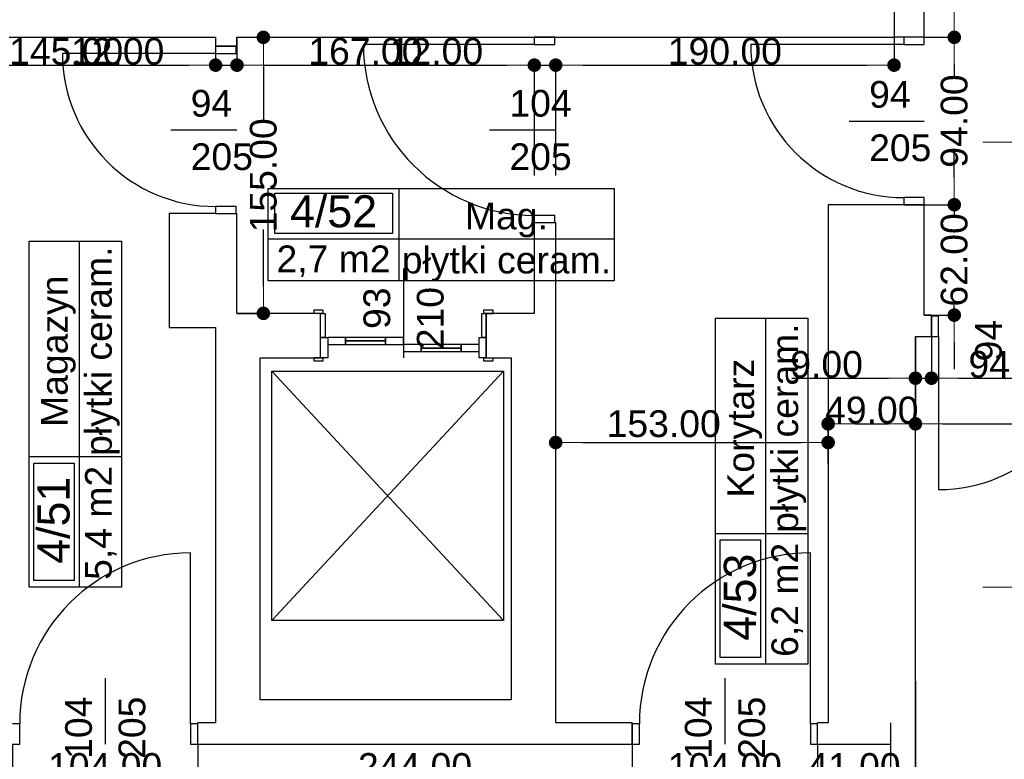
# Model space of a CAD drawing. Header units: millimetres. Extents: x -166872 to -65719, y 14266 to 44345.
# Tile 55 of 65: x -94558 to -89029, y 17895 to 22048. Entities that reach past the tile are written whole.
import ezdxf
from ezdxf.enums import TextEntityAlignment as Align

# ---------------------------------------------------------------- set-up
doc = ezdxf.new("R2010")
doc.units = ezdxf.units.MM
doc.header["$MEASUREMENT"] = 0
for name, color, linetype in [('Drzwi', 7, 'Continuous'), ('Linia', 7, 'Continuous'), ('Obiekt', 7, 'Continuous'), ('Polilinia', 7, 'Continuous'), ('Strefa', 7, 'Continuous'), ('Słup', 7, 'Continuous'), ('Wymiary', 63, 'Continuous'), ('Ściana', 7, 'Continuous')]:
    doc.layers.add(name, color=color, linetype=linetype)
doc.styles.add('Arial', font='txt')
doc.dimstyles.new('GENERATED_STYLE__1', dxfattribs={"dimtxt": 150, "dimasz": 152, "dimexe": 0.18, "dimexo": 0, "dimgap": 0.09, "dimtad": 1, "dimtih": 1, "dimtoh": 1, "dimlfac": 0.1, "dimzin": 0, "dimdsep": 46, "dimtxsty": 'Arial', "dimblk": 'ARROWHEAD_11', "dimblk1": 'ARROWHEAD_11', "dimblk2": 'ARROWHEAD_11', "dimcen": 0.09, "dimclrd": 114, "dimclre": 114, "dimclrt": 114, "dimazin": 0, "dimtfac": 1, "dimtdec": 4, "dimtmove": 0, "dimatfit": 3, "dimfxl": 1, "dimtolj": 1, "dimtzin": 0, "dimarcsym": 0})
doc.dimstyles.new('GENERATED_STYLE__2', dxfattribs={"dimtxt": 150, "dimasz": 152, "dimexe": 0.18, "dimexo": 0, "dimgap": 0.09, "dimtad": 1, "dimlfac": 0.1, "dimzin": 0, "dimdsep": 46, "dimtxsty": 'Arial', "dimblk": 'ARROWHEAD_11', "dimblk1": 'ARROWHEAD_11', "dimblk2": 'ARROWHEAD_11', "dimcen": 0.09, "dimclrd": 114, "dimclre": 114, "dimclrt": 114, "dimazin": 0, "dimtfac": 1, "dimtdec": 4, "dimtmove": 0, "dimatfit": 3, "dimfxl": 1, "dimtolj": 1, "dimtzin": 0, "dimarcsym": 0})
doc.dimstyles.new('GENERATED_STYLE__4', dxfattribs={"dimtxt": 150, "dimasz": 152, "dimexe": 0.18, "dimexo": 0, "dimgap": 0.09, "dimtad": 1, "dimtih": 1, "dimtoh": 1, "dimlfac": 0.1, "dimzin": 0, "dimdsep": 46, "dimtxsty": 'Arial', "dimblk": 'ARROWHEAD_11', "dimblk1": 'ARROWHEAD_11', "dimblk2": 'ARROWHEAD_11', "dimcen": 0.09, "dimclrd": 114, "dimclre": 114, "dimclrt": 114, "dimazin": 0, "dimtfac": 1, "dimtdec": 4, "dimtmove": 2, "dimatfit": 3, "dimfxl": 1, "dimtolj": 1, "dimtzin": 0, "dimarcsym": 0})

# ---------------------------------------------------------------- blocks, each defined once
blk = doc.blocks.new('Magazyn_4_51_51', base_point=(-94222, 19595.6))
at = {"layer": 'Strefa'}
for p, q in [((-94504.9, 18861.6), (-94504.9, 20803.8)), ((-94504.9, 20803.8), (-93986.3, 20803.8)), ((-94222, 18861.6), (-94222, 20803.8)), ((-93986.3, 20803.8), (-93986.3, 18861.6)), ((-94504.9, 19595.6), (-93986.3, 19595.6)), ((-94479, 18898.3), (-94479, 19558.9)), ((-94479, 19558.9), (-94252.7, 19558.9)), ((-94252.7, 19558.9), (-94252.7, 18898.3)), ((-93986.3, 18861.6), (-94504.9, 18861.6)), ((-94252.7, 18898.3), (-94479, 18898.3))]:
    blk.add_line(p, q, dxfattribs=at)
at = {"layer": 'Strefa', "style": 'Arial'}
for tag, height, p in [('ROOM_NAME', 150, (-94363.5, 20186.7)), ('floor_f', 150, (-94116, 20186.7)), ('ROOM_NUMBER', 180, (-94368.2, 19237.4)), ('ROOM_CALC_AREA', 150, (-94116, 19222.6))]:
    blk.add_attdef(tag, text='', height=height, rotation=90, dxfattribs=at).set_placement(p, align=Align.MIDDLE_CENTER)
blk = doc.blocks.new('Mag._4_52_52', base_point=(-92428.6, 20817.5))
at = {"layer": 'Strefa'}
for p, q in [((-93162.7, 21100.4), (-91220.4, 21100.4)), ((-93162.7, 20581.8), (-93162.7, 21100.4)), ((-93126, 21074.5), (-92465.3, 21074.5)), ((-93126, 20848.2), (-93126, 21074.5)), ((-92465.3, 21074.5), (-92465.3, 20848.2)), ((-92428.6, 21100.4), (-92428.6, 20581.8)), ((-91220.4, 21100.4), (-91220.4, 20581.8)), ((-92465.3, 20848.2), (-93126, 20848.2)), ((-93162.7, 20817.5), (-91220.4, 20817.5)), ((-91220.4, 20581.8), (-93162.7, 20581.8))]:
    blk.add_line(p, q, dxfattribs=at)
at = {"layer": 'Strefa', "style": 'Arial'}
for tag, height, p in [('ROOM_NUMBER', 180, (-92795.6, 20972.5)), ('ROOM_NAME', 150, (-91824.5, 20945.9)), ('ROOM_CALC_AREA', 150, (-92795.6, 20705.5)), ('floor_f', 150, (-91824.5, 20698.4))]:
    blk.add_attdef(tag, text='', height=height, dxfattribs=at).set_placement(p, align=Align.MIDDLE_CENTER)
blk = doc.blocks.new('Korytarz_4_53_53', base_point=(-90367.7, 19163.6))
at = {"layer": 'Strefa'}
for p, q in [((-90650.6, 18429.6), (-90650.6, 20371.8)), ((-90650.6, 20371.8), (-90132, 20371.8)), ((-90367.7, 18429.6), (-90367.7, 20371.8)), ((-90132, 20371.8), (-90132, 18429.6)), ((-90650.6, 19163.6), (-90132, 19163.6)), ((-90624.7, 18466.3), (-90624.7, 19126.9)), ((-90624.7, 19126.9), (-90398.4, 19126.9)), ((-90398.4, 19126.9), (-90398.4, 18466.3)), ((-90132, 18429.6), (-90650.6, 18429.6)), ((-90398.4, 18466.3), (-90624.7, 18466.3))]:
    blk.add_line(p, q, dxfattribs=at)
at = {"layer": 'Strefa', "style": 'Arial'}
for tag, height, p in [('ROOM_NAME', 150, (-90509.2, 19754.7)), ('floor_f', 150, (-90261.7, 19754.7)), ('ROOM_NUMBER', 180, (-90513.9, 18805.4)), ('ROOM_CALC_AREA', 150, (-90261.7, 18790.6))]:
    blk.add_attdef(tag, text='', height=height, rotation=90, dxfattribs=at).set_placement(p, align=Align.MIDDLE_CENTER)
blk = doc.blocks.new('ARROWHEAD_11')
at = {"color": 0, "linetype": 'Continuous', "lineweight": 0}
blk.add_line((0, 0), (-1, 0), dxfattribs=at)
at = {"color": 0, "linetype": 'Continuous', "lineweight": 0, "const_width": 0.25, "flags": 128}
blk.add_lwpolyline([(-0.125, 0, 1), (0.125, 0, 1)], format="xyb", close=True, dxfattribs=at)
blk = doc.blocks.new('*D5670')
at = {"layer": 'Defpoints', "color": 0}
for p in [(-89528, 18334.3), (-89528, 17129.7), (-89668, 16559.3)]:
    blk.add_point(p, dxfattribs=at)
at = {"layer": 'Wymiary', "color": 114, "lineweight": -2}
for p, q in [((-89528, 18334.3), (-89528, 17129.5)), ((-89820, 17129.7), (-89972, 17129.7)), ((-89668, 16559.3), (-89668, 17129.9)), ((-89668, 17129.7), (-89528, 17129.7)), ((-89376, 17129.7), (-89224, 17129.7))]:
    blk.add_line(p, q, dxfattribs=at)
at = {"layer": 'Wymiary', "color": 114, "lineweight": -2, "xscale": 152, "yscale": 152, "zscale": 152}
blk.add_blockref('ARROWHEAD_11', (-89668, 17129.7), dxfattribs=at)
at = {"layer": 'Wymiary', "color": 114, "lineweight": -2, "xscale": 152, "yscale": 152, "zscale": 152, "rotation": 180}
blk.add_blockref('ARROWHEAD_11', (-89528, 17129.7), dxfattribs=at)
at = {"layer": 'Wymiary', "color": 114, "lineweight": 13, "insert": (-89598, 17206.4), "char_height": 150, "attachment_point": 5, "style": 'Arial'}
blk.add_mtext('\\A1;14.00', dxfattribs=at)
blk = doc.blocks.new('*D5602')
at = {"layer": 'Defpoints', "color": 0}
for p in [(-89528, 18334.3), (-89138, 16957.2), (-89138, 16399.3)]:
    blk.add_point(p, dxfattribs=at)
at = {"layer": 'Wymiary', "color": 114, "lineweight": -2}
for p, q in [((-89528, 18334.3), (-89528, 16957)), ((-89376, 16957.2), (-89290, 16957.2)), ((-89138, 16399.3), (-89138, 16957.4))]:
    blk.add_line(p, q, dxfattribs=at)
at = {"layer": 'Wymiary', "color": 114, "lineweight": -2, "xscale": 152, "yscale": 152, "zscale": 152, "rotation": 180}
blk.add_blockref('ARROWHEAD_11', (-89528, 16957.2), dxfattribs=at)
at = {"layer": 'Wymiary', "color": 114, "lineweight": -2, "xscale": 152, "yscale": 152, "zscale": 152}
blk.add_blockref('ARROWHEAD_11', (-89138, 16957.2), dxfattribs=at)
at = {"layer": 'Wymiary', "color": 114, "lineweight": 13, "insert": (-89333, 17033.9), "char_height": 150, "attachment_point": 5, "style": 'Arial'}
blk.add_mtext('\\A1;39.00', dxfattribs=at)
blk = doc.blocks.new('*D5922')
at = {"layer": 'Defpoints', "color": 0}
for p in [(-89478, 21009.3), (-89309.8, 21009.3), (-89478, 20389.3)]:
    blk.add_point(p, dxfattribs=at)
at = {"layer": 'Wymiary', "color": 114, "lineweight": -2}
for p, q in [((-89309.8, 21161.3), (-89309.8, 21313.3)), ((-89478, 21009.3), (-89309.7, 21009.3)), ((-89309.8, 21009.3), (-89309.8, 20952.7)), ((-89309.8, 20389.3), (-89309.8, 20446)), ((-89478, 20389.3), (-89309.7, 20389.3)), ((-89309.8, 20237.3), (-89309.8, 20085.3))]:
    blk.add_line(p, q, dxfattribs=at)
at = {"layer": 'Wymiary', "color": 114, "lineweight": -2, "xscale": 152, "yscale": 152, "zscale": 152}
for p, rotation in [((-89309.8, 21009.3), 270), ((-89309.8, 20389.3), 90)]:
    blk.add_blockref('ARROWHEAD_11', p, dxfattribs=dict(at, rotation=rotation))
at = {"layer": 'Wymiary', "color": 114, "lineweight": 13, "insert": (-89309.8, 20699.3), "char_height": 150, "attachment_point": 5, "rotation": 90, "style": 'Arial'}
blk.add_mtext('\\A1;62.00', dxfattribs=at)
blk = doc.blocks.new('*D5923')
at = {"layer": 'Defpoints', "color": 0}
for p in [(-89478, 21949.3), (-89309.8, 21949.3), (-89478, 21009.3)]:
    blk.add_point(p, dxfattribs=at)
at = {"layer": 'Wymiary', "color": 114, "lineweight": -2}
for p, q in [((-89478, 21949.3), (-89309.7, 21949.3)), ((-89309.8, 21797.3), (-89309.8, 21732.2)), ((-89309.8, 21161.3), (-89309.8, 21226.4)), ((-89478, 21009.3), (-89309.7, 21009.3))]:
    blk.add_line(p, q, dxfattribs=at)
at = {"layer": 'Wymiary', "color": 114, "lineweight": -2, "xscale": 152, "yscale": 152, "zscale": 152}
for p, rotation in [((-89309.8, 21949.3), 90), ((-89309.8, 21009.3), 270)]:
    blk.add_blockref('ARROWHEAD_11', p, dxfattribs=dict(at, rotation=rotation))
at = {"layer": 'Wymiary', "color": 114, "lineweight": 13, "insert": (-89309.8, 21479.3), "char_height": 150, "attachment_point": 5, "rotation": 90, "style": 'Arial'}
blk.add_mtext('\\A1;94.00', dxfattribs=at)
blk = doc.blocks.new('*D5924')
at = {"layer": 'Defpoints', "color": 0}
for p in [(-89478, 23069.3), (-89309.8, 23069.3), (-89478, 21949.3)]:
    blk.add_point(p, dxfattribs=at)
at = {"layer": 'Wymiary', "color": 114, "lineweight": -2}
for p, q in [((-89478, 23069.3), (-89309.7, 23069.3)), ((-89309.8, 22917.3), (-89309.8, 22813.5)), ((-89309.8, 22101.3), (-89309.8, 22205.2)), ((-89478, 21949.3), (-89309.7, 21949.3))]:
    blk.add_line(p, q, dxfattribs=at)
at = {"layer": 'Wymiary', "color": 114, "lineweight": -2, "xscale": 152, "yscale": 152, "zscale": 152}
for p, rotation in [((-89309.8, 23069.3), 90), ((-89309.8, 21949.3), 270)]:
    blk.add_blockref('ARROWHEAD_11', p, dxfattribs=dict(at, rotation=rotation))
at = {"layer": 'Wymiary', "color": 114, "lineweight": 13, "insert": (-89309.8, 22509.3), "char_height": 150, "attachment_point": 5, "rotation": 90, "style": 'Arial'}
blk.add_mtext('\\A1;112.00', dxfattribs=at)
blk = doc.blocks.new('*D5957')
at = {"layer": 'Defpoints', "color": 0}
for p in [(-89528, 20269.3), (-89438, 20269.3), (-89438, 20035.1)]:
    blk.add_point(p, dxfattribs=at)
at = {"layer": 'Wymiary', "color": 114, "lineweight": -2}
for p, q in [((-89528, 20269.3), (-89528, 20035)), ((-89438, 20269.3), (-89438, 20035)), ((-90221.2, 20035.1), (-89832, 20035.1)), ((-89832, 20035.1), (-89680, 20035.1)), ((-89528, 20035.1), (-89438, 20035.1)), ((-89286, 20035.1), (-89134, 20035.1))]:
    blk.add_line(p, q, dxfattribs=at)
at = {"layer": 'Wymiary', "color": 114, "lineweight": -2, "xscale": 152, "yscale": 152, "zscale": 152}
blk.add_blockref('ARROWHEAD_11', (-89528, 20035.1), dxfattribs=at)
at = {"layer": 'Wymiary', "color": 114, "lineweight": -2, "xscale": 152, "yscale": 152, "zscale": 152, "rotation": 180}
blk.add_blockref('ARROWHEAD_11', (-89438, 20035.1), dxfattribs=at)
at = {"layer": 'Wymiary', "color": 114, "lineweight": 13, "insert": (-90026.7, 20111.8), "char_height": 150, "attachment_point": 5, "style": 'Arial'}
blk.add_mtext('\\A1;9.00', dxfattribs=at)
blk = doc.blocks.new('*D5958')
at = {"layer": 'Defpoints', "color": 0}
for p in [(-89438, 20269.3), (-88498, 20269.3), (-88498, 20035.1)]:
    blk.add_point(p, dxfattribs=at)
at = {"layer": 'Wymiary', "color": 114, "lineweight": -2}
for p, q in [((-89438, 20269.3), (-89438, 20035)), ((-88498, 20269.3), (-88498, 20035)), ((-89286, 20035.1), (-88650, 20035.1))]:
    blk.add_line(p, q, dxfattribs=at)
at = {"layer": 'Wymiary', "color": 114, "lineweight": -2, "xscale": 152, "yscale": 152, "zscale": 152, "rotation": 180}
blk.add_blockref('ARROWHEAD_11', (-89438, 20035.1), dxfattribs=at)
at = {"layer": 'Wymiary', "color": 114, "lineweight": -2, "xscale": 152, "yscale": 152, "zscale": 152}
blk.add_blockref('ARROWHEAD_11', (-88498, 20035.1), dxfattribs=at)
at = {"layer": 'Wymiary', "color": 114, "lineweight": 13, "insert": (-88968, 20111.8), "char_height": 150, "attachment_point": 5, "style": 'Arial'}
blk.add_mtext('\\A1;94.00', dxfattribs=at)
blk = doc.blocks.new('*D5960')
at = {"layer": 'Defpoints', "color": 0}
for p in [(-90018, 19673.9), (-90018, 19554.3), (-91548, 19189.3)]:
    blk.add_point(p, dxfattribs=at)
at = {"layer": 'Wymiary', "color": 114, "lineweight": -2}
for p, q in [((-91548, 19189.3), (-91548, 19674.1)), ((-91396, 19673.9), (-90170, 19673.9)), ((-90018, 19554.3), (-90018, 19674.1))]:
    blk.add_line(p, q, dxfattribs=at)
at = {"layer": 'Wymiary', "color": 114, "lineweight": -2, "xscale": 152, "yscale": 152, "zscale": 152, "rotation": 180}
blk.add_blockref('ARROWHEAD_11', (-91548, 19673.9), dxfattribs=at)
at = {"layer": 'Wymiary', "color": 114, "lineweight": -2, "xscale": 152, "yscale": 152, "zscale": 152}
blk.add_blockref('ARROWHEAD_11', (-90018, 19673.9), dxfattribs=at)
at = {"layer": 'Wymiary', "color": 114, "lineweight": 13, "insert": (-90941.5, 19778.9), "char_height": 150, "attachment_point": 5, "style": 'Arial'}
blk.add_mtext('\\A1;153.00', dxfattribs=at)
blk = doc.blocks.new('*D5961')
at = {"layer": 'Defpoints', "color": 0}
for p in [(-89528, 20269.3), (-89528, 19778.9), (-90018, 19554.3)]:
    blk.add_point(p, dxfattribs=at)
at = {"layer": 'Wymiary', "color": 114, "lineweight": -2}
for p, q in [((-89528, 20269.3), (-89528, 19778.7)), ((-90018, 19554.3), (-90018, 19779.1)), ((-89866, 19778.9), (-89680, 19778.9))]:
    blk.add_line(p, q, dxfattribs=at)
at = {"layer": 'Wymiary', "color": 114, "lineweight": -2, "xscale": 152, "yscale": 152, "zscale": 152, "rotation": 180}
blk.add_blockref('ARROWHEAD_11', (-90018, 19778.9), dxfattribs=at)
at = {"layer": 'Wymiary', "color": 114, "lineweight": -2, "xscale": 152, "yscale": 152, "zscale": 152}
blk.add_blockref('ARROWHEAD_11', (-89528, 19778.9), dxfattribs=at)
at = {"layer": 'Wymiary', "color": 114, "lineweight": 13, "insert": (-89773, 19855.6), "char_height": 150, "attachment_point": 5, "style": 'Arial'}
blk.add_mtext('\\A1;49.00', dxfattribs=at)
blk = doc.blocks.new('*D5962')
at = {"layer": 'Defpoints', "color": 0}
for p in [(-89528, 20269.3), (-86438, 20269.3), (-86438, 19778.9)]:
    blk.add_point(p, dxfattribs=at)
at = {"layer": 'Wymiary', "color": 114, "lineweight": -2}
for p, q in [((-89528, 20269.3), (-89528, 19778.7)), ((-86438, 20269.3), (-86438, 19778.7)), ((-89376, 19778.9), (-86590, 19778.9))]:
    blk.add_line(p, q, dxfattribs=at)
at = {"layer": 'Wymiary', "color": 114, "lineweight": -2, "xscale": 152, "yscale": 152, "zscale": 152, "rotation": 180}
blk.add_blockref('ARROWHEAD_11', (-89528, 19778.9), dxfattribs=at)
at = {"layer": 'Wymiary', "color": 114, "lineweight": -2, "xscale": 152, "yscale": 152, "zscale": 152}
blk.add_blockref('ARROWHEAD_11', (-86438, 19778.9), dxfattribs=at)
at = {"layer": 'Wymiary', "color": 114, "lineweight": 13, "insert": (-87983, 19855.6), "char_height": 150, "attachment_point": 5, "style": 'Arial'}
blk.add_mtext('\\A1;309.00', dxfattribs=at)
blk = doc.blocks.new('*D5967')
at = {"layer": 'Defpoints', "color": 0}
for p in [(-94598, 17979.3), (-93558, 17979.3), (-93558, 17777.2)]:
    blk.add_point(p, dxfattribs=at)
at = {"layer": 'Wymiary', "color": 114, "lineweight": -2}
for p, q in [((-94598, 17979.3), (-94598, 17777)), ((-93558, 17979.3), (-93558, 17777)), ((-94446, 17777.2), (-93710, 17777.2))]:
    blk.add_line(p, q, dxfattribs=at)
at = {"layer": 'Wymiary', "color": 114, "lineweight": -2, "xscale": 152, "yscale": 152, "zscale": 152, "rotation": 180}
blk.add_blockref('ARROWHEAD_11', (-94598, 17777.2), dxfattribs=at)
at = {"layer": 'Wymiary', "color": 114, "lineweight": -2, "xscale": 152, "yscale": 152, "zscale": 152}
blk.add_blockref('ARROWHEAD_11', (-93558, 17777.2), dxfattribs=at)
at = {"layer": 'Wymiary', "color": 114, "lineweight": 13, "insert": (-94078, 17853.9), "char_height": 150, "attachment_point": 5, "style": 'Arial'}
blk.add_mtext('\\A1;104.00', dxfattribs=at)
blk = doc.blocks.new('*D5968')
at = {"layer": 'Defpoints', "color": 0}
for p in [(-93558, 17979.3), (-91118, 17979.3), (-91118, 17777.2)]:
    blk.add_point(p, dxfattribs=at)
at = {"layer": 'Wymiary', "color": 114, "lineweight": -2}
for p, q in [((-93558, 17979.3), (-93558, 17777)), ((-91118, 17979.3), (-91118, 17777)), ((-93406, 17777.2), (-91270, 17777.2))]:
    blk.add_line(p, q, dxfattribs=at)
at = {"layer": 'Wymiary', "color": 114, "lineweight": -2, "xscale": 152, "yscale": 152, "zscale": 152, "rotation": 180}
blk.add_blockref('ARROWHEAD_11', (-93558, 17777.2), dxfattribs=at)
at = {"layer": 'Wymiary', "color": 114, "lineweight": -2, "xscale": 152, "yscale": 152, "zscale": 152}
blk.add_blockref('ARROWHEAD_11', (-91118, 17777.2), dxfattribs=at)
at = {"layer": 'Wymiary', "color": 114, "lineweight": 13, "insert": (-92338, 17853.9), "char_height": 150, "attachment_point": 5, "style": 'Arial'}
blk.add_mtext('\\A1;244.00', dxfattribs=at)
blk = doc.blocks.new('*D5969')
at = {"layer": 'Defpoints', "color": 0}
for p in [(-91118, 17979.3), (-90078, 17979.3), (-90078, 17777.2)]:
    blk.add_point(p, dxfattribs=at)
at = {"layer": 'Wymiary', "color": 114, "lineweight": -2}
for p, q in [((-91118, 17979.3), (-91118, 17777)), ((-90078, 17979.3), (-90078, 17777)), ((-90966, 17777.2), (-90230, 17777.2))]:
    blk.add_line(p, q, dxfattribs=at)
at = {"layer": 'Wymiary', "color": 114, "lineweight": -2, "xscale": 152, "yscale": 152, "zscale": 152, "rotation": 180}
blk.add_blockref('ARROWHEAD_11', (-91118, 17777.2), dxfattribs=at)
at = {"layer": 'Wymiary', "color": 114, "lineweight": -2, "xscale": 152, "yscale": 152, "zscale": 152}
blk.add_blockref('ARROWHEAD_11', (-90078, 17777.2), dxfattribs=at)
at = {"layer": 'Wymiary', "color": 114, "lineweight": 13, "insert": (-90598, 17853.9), "char_height": 150, "attachment_point": 5, "style": 'Arial'}
blk.add_mtext('\\A1;104.00', dxfattribs=at)
blk = doc.blocks.new('*D5970')
at = {"layer": 'Defpoints', "color": 0}
for p in [(-89668, 18099.3), (-90078, 17979.3), (-89668, 17777.2)]:
    blk.add_point(p, dxfattribs=at)
at = {"layer": 'Wymiary', "color": 114, "lineweight": -2}
for p, q in [((-89668, 18099.3), (-89668, 17777)), ((-90078, 17979.3), (-90078, 17777)), ((-89926, 17777.2), (-89820, 17777.2))]:
    blk.add_line(p, q, dxfattribs=at)
at = {"layer": 'Wymiary', "color": 114, "lineweight": -2, "xscale": 152, "yscale": 152, "zscale": 152, "rotation": 180}
blk.add_blockref('ARROWHEAD_11', (-90078, 17777.2), dxfattribs=at)
at = {"layer": 'Wymiary', "color": 114, "lineweight": -2, "xscale": 152, "yscale": 152, "zscale": 152}
blk.add_blockref('ARROWHEAD_11', (-89668, 17777.2), dxfattribs=at)
at = {"layer": 'Wymiary', "color": 114, "lineweight": 13, "insert": (-89873, 17853.9), "char_height": 150, "attachment_point": 5, "style": 'Arial'}
blk.add_mtext('\\A1;41.00', dxfattribs=at)
blk = doc.blocks.new('*D5975')
at = {"layer": 'Defpoints', "color": 0}
for p in [(-93458, 21949.3), (-93458, 21793.1), (-94908, 19964.3)]:
    blk.add_point(p, dxfattribs=at)
at = {"layer": 'Wymiary', "color": 114, "lineweight": -2}
for p, q in [((-93458, 21949.3), (-93458, 21792.9)), ((-94908, 19964.3), (-94908, 21793.2)), ((-94756, 21793.1), (-93610, 21793.1))]:
    blk.add_line(p, q, dxfattribs=at)
at = {"layer": 'Wymiary', "color": 114, "lineweight": -2, "xscale": 152, "yscale": 152, "zscale": 152, "rotation": 180}
blk.add_blockref('ARROWHEAD_11', (-94908, 21793.1), dxfattribs=at)
at = {"layer": 'Wymiary', "color": 114, "lineweight": -2, "xscale": 152, "yscale": 152, "zscale": 152}
blk.add_blockref('ARROWHEAD_11', (-93458, 21793.1), dxfattribs=at)
at = {"layer": 'Wymiary', "color": 114, "lineweight": 13, "insert": (-94296.8, 21869.7), "char_height": 150, "attachment_point": 5, "style": 'Arial'}
blk.add_mtext('\\A1;145.00', dxfattribs=at)
blk = doc.blocks.new('*D5976')
at = {"layer": 'Defpoints', "color": 0}
for p in [(-93458, 21949.3), (-93338, 21949.3), (-93338, 21793.1)]:
    blk.add_point(p, dxfattribs=at)
at = {"layer": 'Wymiary', "color": 114, "lineweight": -2}
for p, q in [((-93458, 21949.3), (-93458, 21792.9)), ((-93338, 21949.3), (-93338, 21792.9)), ((-94253.7, 21793.1), (-93762, 21793.1)), ((-93762, 21793.1), (-93610, 21793.1)), ((-93458, 21793.1), (-93338, 21793.1)), ((-93186, 21793.1), (-93034, 21793.1))]:
    blk.add_line(p, q, dxfattribs=at)
at = {"layer": 'Wymiary', "color": 114, "lineweight": -2, "xscale": 152, "yscale": 152, "zscale": 152}
blk.add_blockref('ARROWHEAD_11', (-93458, 21793.1), dxfattribs=at)
at = {"layer": 'Wymiary', "color": 114, "lineweight": -2, "xscale": 152, "yscale": 152, "zscale": 152, "rotation": 180}
blk.add_blockref('ARROWHEAD_11', (-93338, 21793.1), dxfattribs=at)
at = {"layer": 'Wymiary', "color": 114, "lineweight": 13, "insert": (-94007.9, 21869.7), "char_height": 150, "attachment_point": 5, "style": 'Arial'}
blk.add_mtext('\\A1;12.00', dxfattribs=at)
blk = doc.blocks.new('*D5977')
at = {"layer": 'Defpoints', "color": 0}
for p in [(-93338, 21949.3), (-91668, 21793.1), (-91668, 21174.3)]:
    blk.add_point(p, dxfattribs=at)
at = {"layer": 'Wymiary', "color": 114, "lineweight": -2}
for p, q in [((-93338, 21949.3), (-93338, 21792.9)), ((-93186, 21793.1), (-91820, 21793.1)), ((-91668, 21174.3), (-91668, 21793.2))]:
    blk.add_line(p, q, dxfattribs=at)
at = {"layer": 'Wymiary', "color": 114, "lineweight": -2, "xscale": 152, "yscale": 152, "zscale": 152, "rotation": 180}
blk.add_blockref('ARROWHEAD_11', (-93338, 21793.1), dxfattribs=at)
at = {"layer": 'Wymiary', "color": 114, "lineweight": -2, "xscale": 152, "yscale": 152, "zscale": 152}
blk.add_blockref('ARROWHEAD_11', (-91668, 21793.1), dxfattribs=at)
at = {"layer": 'Wymiary', "color": 114, "lineweight": 13, "insert": (-92616.8, 21869.7), "char_height": 150, "attachment_point": 5, "style": 'Arial'}
blk.add_mtext('\\A1;167.00', dxfattribs=at)
blk = doc.blocks.new('*D5978')
at = {"layer": 'Defpoints', "color": 0}
for p in [(-91548, 21793.1), (-91668, 21174.3), (-91548, 21174.3)]:
    blk.add_point(p, dxfattribs=at)
at = {"layer": 'Wymiary', "color": 114, "lineweight": -2}
for p, q in [((-92463.7, 21793.1), (-91972, 21793.1)), ((-91972, 21793.1), (-91820, 21793.1)), ((-91668, 21174.3), (-91668, 21793.2)), ((-91668, 21793.1), (-91548, 21793.1)), ((-91548, 21174.3), (-91548, 21793.2)), ((-91396, 21793.1), (-91244, 21793.1))]:
    blk.add_line(p, q, dxfattribs=at)
at = {"layer": 'Wymiary', "color": 114, "lineweight": -2, "xscale": 152, "yscale": 152, "zscale": 152}
blk.add_blockref('ARROWHEAD_11', (-91668, 21793.1), dxfattribs=at)
at = {"layer": 'Wymiary', "color": 114, "lineweight": -2, "xscale": 152, "yscale": 152, "zscale": 152, "rotation": 180}
blk.add_blockref('ARROWHEAD_11', (-91548, 21793.1), dxfattribs=at)
at = {"layer": 'Wymiary', "color": 114, "lineweight": 13, "insert": (-92217.9, 21869.7), "char_height": 150, "attachment_point": 5, "style": 'Arial'}
blk.add_mtext('\\A1;12.00', dxfattribs=at)
blk = doc.blocks.new('*D5979')
at = {"layer": 'Defpoints', "color": 0}
for p in [(-89648, 22109.3), (-89648, 21793.1), (-91548, 21174.3)]:
    blk.add_point(p, dxfattribs=at)
at = {"layer": 'Wymiary', "color": 114, "lineweight": -2}
for p, q in [((-89648, 22109.3), (-89648, 21792.9)), ((-91548, 21174.3), (-91548, 21793.2)), ((-91396, 21793.1), (-89800, 21793.1))]:
    blk.add_line(p, q, dxfattribs=at)
at = {"layer": 'Wymiary', "color": 114, "lineweight": -2, "xscale": 152, "yscale": 152, "zscale": 152, "rotation": 180}
blk.add_blockref('ARROWHEAD_11', (-91548, 21793.1), dxfattribs=at)
at = {"layer": 'Wymiary', "color": 114, "lineweight": -2, "xscale": 152, "yscale": 152, "zscale": 152}
blk.add_blockref('ARROWHEAD_11', (-89648, 21793.1), dxfattribs=at)
at = {"layer": 'Wymiary', "color": 114, "lineweight": 13, "insert": (-90598, 21869.7), "char_height": 150, "attachment_point": 5, "style": 'Arial'}
blk.add_mtext('\\A1;190.00', dxfattribs=at)
blk = doc.blocks.new('*D5998')
at = {"layer": 'Defpoints', "color": 0}
for p in [(-93338, 21949.3), (-93189.5, 21949.3), (-93338, 20399.3)]:
    blk.add_point(p, dxfattribs=at)
at = {"layer": 'Wymiary', "color": 114, "lineweight": -2}
for p, q in [((-93338, 21949.3), (-93189.4, 21949.3)), ((-93189.5, 21797.3), (-93189.5, 21478.5)), ((-93189.5, 20551.3), (-93189.5, 20870.2)), ((-93338, 20399.3), (-93189.4, 20399.3))]:
    blk.add_line(p, q, dxfattribs=at)
at = {"layer": 'Wymiary', "color": 114, "lineweight": -2, "xscale": 152, "yscale": 152, "zscale": 152}
for p, rotation in [((-93189.5, 21949.3), 90), ((-93189.5, 20399.3), 270)]:
    blk.add_blockref('ARROWHEAD_11', p, dxfattribs=dict(at, rotation=rotation))
at = {"layer": 'Wymiary', "color": 114, "lineweight": 13, "insert": (-93189.5, 21174.3), "char_height": 150, "attachment_point": 5, "rotation": 90, "style": 'Arial'}
blk.add_mtext('\\A1;155.00', dxfattribs=at)
blk = doc.blocks.new('*D6253')
at = {"layer": 'Defpoints', "color": 0}
for p in [(-67558, 20909.2), (-67558, 15257.7), (-140258, 14639.3)]:
    blk.add_point(p, dxfattribs=at)
at = {"layer": 'Wymiary', "color": 114, "lineweight": -2}
for p, q in [((-67558, 20909.2), (-67558, 15257.6)), ((-140258, 14639.3), (-140258, 15257.9)), ((-140106, 15257.7), (-67710, 15257.7))]:
    blk.add_line(p, q, dxfattribs=at)
at = {"layer": 'Wymiary', "color": 114, "lineweight": -2, "xscale": 152, "yscale": 152, "zscale": 152, "rotation": 180}
blk.add_blockref('ARROWHEAD_11', (-140258, 15257.7), dxfattribs=at)
at = {"layer": 'Wymiary', "color": 114, "lineweight": -2, "xscale": 152, "yscale": 152, "zscale": 152}
blk.add_blockref('ARROWHEAD_11', (-67558, 15257.7), dxfattribs=at)
at = {"layer": 'Wymiary', "color": 114, "lineweight": 13, "insert": (-103908, 15334.4), "char_height": 150, "attachment_point": 5, "style": 'Arial'}
blk.add_mtext('\\A1;7270.01', dxfattribs=at)

msp = doc.modelspace()

# ---------------------------------------------------------------- linework, layer by layer
at = {"layer": 'Drzwi'}
for p, q in [((-93458.019, 21899.32), (-93458.019, 21859.32)), ((-93343.019, 21899.32), (-93458.019, 21899.32)), ((-93458.019, 21899.32), (-93343.019, 21899.32)), ((-93343.019, 21859.32), (-93343.019, 21899.32)), ((-91668.019, 21909.32), (-92628.019, 21909.32)), ((-91668.019, 21949.32), (-91668.019, 21909.32)), ((-91553.019, 21949.32), (-91668.019, 21949.32)), ((-91668.019, 21949.32), (-91553.019, 21949.32)), ((-91668.019, 21909.32), (-91553.019, 21909.32)), ((-91553.019, 21909.32), (-91553.019, 21949.32)), ((-89593.019, 21909.32), (-90453.019, 21909.32)), ((-89593.019, 21949.32), (-89593.019, 21909.32)), ((-89478.019, 21949.32), (-89593.019, 21949.32)), ((-89478.019, 21949.32), (-89593.019, 21949.32)), ((-89593.019, 21909.32), (-89478.019, 21909.32)), ((-89478.019, 21909.32), (-89478.019, 21949.32)), ((-93458.019, 21859.32), (-94318.019, 21859.32)), ((-93458.019, 21859.32), (-93343.019, 21859.32)), ((-89478.019, 21049.32), (-89593.019, 21049.32)), ((-89593.019, 21049.32), (-89593.019, 21009.32)), ((-89478.019, 21009.32), (-89478.019, 21049.32)), ((-93343.019, 20999.32), (-93458.019, 20999.32)), ((-93458.019, 20999.32), (-93458.019, 20959.32)), ((-93458.019, 20959.32), (-93343.019, 20959.32)), ((-93458.019, 20959.32), (-93343.019, 20959.32)), ((-93343.019, 20959.32), (-93343.019, 20999.32)), ((-89593.019, 21009.32), (-89478.019, 21009.32)), ((-89478.019, 21009.32), (-89593.019, 21009.32)), ((-91553.019, 20949.32), (-91668.019, 20949.32)), ((-91668.019, 20949.32), (-91668.019, 20909.32)), ((-91668.019, 20909.32), (-91553.019, 20909.32)), ((-91668.019, 20909.32), (-91553.019, 20909.32)), ((-91553.019, 20909.32), (-91553.019, 20949.32)), ((-92905.019, 20399.32), (-92905.019, 20418.32)), ((-92905.019, 20418.32), (-92855.019, 20418.32)), ((-92855.019, 20418.32), (-92855.019, 20399.32)), ((-91951.019, 20418.32), (-91901.019, 20418.32)), ((-91951.019, 20399.32), (-91951.019, 20418.32)), ((-91901.019, 20418.32), (-91901.019, 20399.32)), ((-92855.019, 20399.32), (-92905.019, 20399.32)), ((-92868.019, 20399.32), (-92905.019, 20399.32)), ((-92868.019, 20264.32), (-92868.019, 20399.32)), ((-92868.019, 20399.32), (-92843.019, 20399.32)), ((-92868.019, 20264.32), (-92868.019, 20399.32)), ((-92843.019, 20399.32), (-92843.019, 20264.32)), ((-91963.019, 20264.32), (-91963.019, 20399.32)), ((-91963.019, 20399.32), (-91938.019, 20399.32)), ((-91901.019, 20399.32), (-91951.019, 20399.32)), ((-91938.019, 20399.32), (-91938.019, 20264.32)), ((-91938.019, 20264.32), (-91938.019, 20399.32)), ((-91938.019, 20399.32), (-91901.019, 20399.32)), ((-89398.019, 20384.32), (-89438.019, 20384.32)), ((-89438.019, 20384.32), (-89438.019, 20269.32)), ((-89438.019, 20269.32), (-89438.019, 20384.32)), ((-89398.019, 20269.32), (-89398.019, 20384.32)), ((-92843.019, 20264.32), (-92868.019, 20264.32)), ((-92868.019, 20149.32), (-92868.019, 20264.32)), ((-92868.019, 20264.32), (-92828.019, 20264.32)), ((-92868.019, 20149.32), (-92868.019, 20264.32)), ((-92828.019, 20264.32), (-92828.019, 20149.32)), ((-92728.019, 20264.32), (-92828.019, 20264.32)), ((-92828.019, 20264.32), (-92828.019, 20224.32)), ((-92503.019, 20264.32), (-92728.019, 20264.32)), ((-92728.019, 20264.32), (-92728.019, 20244.32)), ((-92728.019, 20224.32), (-92728.019, 20264.32)), ((-92728.019, 20244.32), (-92503.019, 20244.32)), ((-92503.019, 20244.32), (-92728.019, 20244.32)), ((-92728.019, 20244.32), (-92728.019, 20224.32)), ((-92503.019, 20244.32), (-92728.019, 20244.32)), ((-92503.019, 20244.32), (-92503.019, 20264.32)), ((-92403.019, 20264.32), (-92503.019, 20264.32)), ((-92503.019, 20264.32), (-92503.019, 20224.32)), ((-92503.019, 20224.32), (-92503.019, 20244.32)), ((-92403.019, 20224.32), (-92403.019, 20264.32)), ((-91978.019, 20149.32), (-91978.019, 20264.32)), ((-91978.019, 20264.32), (-91938.019, 20264.32)), ((-91938.019, 20264.32), (-91963.019, 20264.32)), ((-91938.019, 20264.32), (-91938.019, 20149.32)), ((-91938.019, 20149.32), (-91938.019, 20264.32)), ((-89438.019, 20269.32), (-89398.019, 20269.32)), ((-89398.019, 20269.32), (-89398.019, 19409.32)), ((-92828.019, 20224.32), (-92728.019, 20224.32)), ((-92728.019, 20224.32), (-92503.019, 20224.32)), ((-92503.019, 20224.32), (-92403.019, 20224.32)), ((-92303.019, 20224.32), (-92403.019, 20224.32)), ((-92403.019, 20224.32), (-92403.019, 20184.32)), ((-92403.019, 20184.32), (-92303.019, 20184.32)), ((-92078.019, 20224.32), (-92303.019, 20224.32)), ((-92303.019, 20224.32), (-92303.019, 20204.32)), ((-92303.019, 20184.32), (-92303.019, 20224.32)), ((-92303.019, 20204.32), (-92078.019, 20204.32)), ((-92078.019, 20204.32), (-92303.019, 20204.32)), ((-92303.019, 20204.32), (-92303.019, 20184.32)), ((-92078.019, 20204.32), (-92303.019, 20204.32)), ((-92303.019, 20184.32), (-92078.019, 20184.32)), ((-92078.019, 20204.32), (-92078.019, 20224.32)), ((-91978.019, 20224.32), (-92078.019, 20224.32)), ((-92078.019, 20224.32), (-92078.019, 20184.32)), ((-92078.019, 20184.32), (-92078.019, 20204.32)), ((-92078.019, 20184.32), (-91978.019, 20184.32)), ((-91978.019, 20184.32), (-91978.019, 20224.32)), ((-92905.019, 20130.32), (-92905.019, 20149.32)), ((-92905.019, 20149.32), (-92855.019, 20149.32)), ((-92868.019, 20149.32), (-92905.019, 20149.32)), ((-92855.019, 20130.32), (-92905.019, 20130.32)), ((-92828.019, 20149.32), (-92868.019, 20149.32)), ((-92855.019, 20149.32), (-92855.019, 20130.32)), ((-91938.019, 20149.32), (-91978.019, 20149.32)), ((-91951.019, 20149.32), (-91901.019, 20149.32)), ((-91951.019, 20130.32), (-91951.019, 20149.32)), ((-91901.019, 20130.32), (-91951.019, 20130.32)), ((-91938.019, 20149.32), (-91901.019, 20149.32)), ((-91901.019, 20149.32), (-91901.019, 20130.32)), ((-93598.019, 18094.32), (-93598.019, 19054.32)), ((-90118.019, 18094.32), (-90118.019, 19054.32)), ((-94558.019, 18094.32), (-94598.019, 18094.32)), ((-94558.019, 17979.32), (-94558.019, 18094.32)), ((-93558.019, 18094.32), (-93598.019, 18094.32)), ((-93598.019, 18094.32), (-93598.019, 17979.32)), ((-93558.019, 17979.32), (-93558.019, 18094.32)), ((-93558.019, 17979.32), (-93558.019, 18094.32)), ((-91078.019, 18094.32), (-91118.019, 18094.32)), ((-91118.019, 18094.32), (-91118.019, 17979.32)), ((-91118.019, 17979.32), (-91118.019, 18094.32)), ((-91078.019, 17979.32), (-91078.019, 18094.32)), ((-90078.019, 18094.32), (-90118.019, 18094.32)), ((-90118.019, 18094.32), (-90118.019, 17979.32)), ((-90078.019, 17979.32), (-90078.019, 18094.32)), ((-90078.019, 17979.32), (-90078.019, 18094.32)), ((-94598.019, 17979.32), (-94558.019, 17979.32)), ((-93598.019, 17979.32), (-93558.019, 17979.32)), ((-91118.019, 17979.32), (-91078.019, 17979.32)), ((-90118.019, 17979.32), (-90078.019, 17979.32))]:
    msp.add_line(p, q, dxfattribs=at)
for centre, radius, start, end in [((-91668.019, 21909.32), 960, 180, 270), ((-89593.019, 21909.32), 860, 180, 270), ((-93458.019, 21859.32), 860, 180, 270), ((-89398.019, 20269.32), 860, 270, 0), ((-93598.019, 18094.32), 960, 90, 180), ((-90118.019, 18094.32), 960, 90, 180)]:
    msp.add_arc(centre, radius, start, end, dxfattribs=at)
at = {"layer": 'Linia', "lineweight": 13}
for p, q in [((-89149.214, 21359.932), (-88965.442, 21359.932)), ((-89149.214, 18861.444), (-88965.442, 18861.444))]:
    msp.add_line(p, q, dxfattribs=at)
at = {"layer": 'Obiekt'}
for p, q in [((-89899.397, 21479.32), (-89478.019, 21479.32)), ((-93709.397, 21429.32), (-93338.019, 21429.32)), ((-91919.397, 21429.32), (-91548.019, 21429.32)), ((-92403.019, 20650.699), (-92403.019, 20149.32)), ((-94078.019, 18350.699), (-94078.019, 17979.32)), ((-90598.019, 18350.699), (-90598.019, 17979.32))]:
    msp.add_line(p, q, dxfattribs=at)
at = {"layer": 'Polilinia', "flags": 128}
msp.add_lwpolyline([(-93141.429, 20074.282), (-91841.429, 20074.282), (-91841.429, 18674.282), (-93141.429, 18674.282), (-91841.429, 20074.282), (-91841.429, 18674.282), (-93141.429, 18674.282)], close=True, dxfattribs=at)
msp.add_lwpolyline([(-91841.429, 18674.282), (-93141.429, 20074.282)], dxfattribs=at)
at = {"layer": 'Słup'}
for p, q in [((-93458.019, 20959.32), (-93718.019, 20959.32)), ((-93718.019, 20959.32), (-93718.019, 20319.32)), ((-90018.019, 21009.32), (-90018.019, 18099.32)), ((-89648.019, 21009.32), (-90018.019, 21009.32)), ((-93718.019, 20319.32), (-93458.019, 20319.32))]:
    msp.add_line(p, q, dxfattribs=at)
at = {"layer": 'Ściana'}
for p, q in [((-93458.019, 21899.32), (-93343.019, 21899.32)), ((-93343.019, 21899.32), (-93338.019, 21899.32)), ((-91668.019, 21949.32), (-91553.019, 21949.32)), ((-91553.019, 21949.32), (-91548.019, 21949.32)), ((-89593.019, 21949.32), (-89648.019, 21949.32)), ((-89478.019, 21949.32), (-89593.019, 21949.32)), ((-93458.019, 20959.32), (-93343.019, 20959.32)), ((-93343.019, 20959.32), (-93338.019, 20959.32)), ((-89593.019, 21009.32), (-89648.019, 21009.32)), ((-89478.019, 21009.32), (-89593.019, 21009.32)), ((-91668.019, 20909.32), (-91553.019, 20909.32)), ((-91553.019, 20909.32), (-91548.019, 20909.32)), ((-92868.019, 20399.32), (-92905.019, 20399.32)), ((-92868.019, 20264.32), (-92868.019, 20399.32)), ((-91938.019, 20399.32), (-91901.019, 20399.32)), ((-91938.019, 20264.32), (-91938.019, 20399.32)), ((-89438.019, 20384.32), (-89438.019, 20389.32)), ((-89438.019, 20269.32), (-89438.019, 20384.32)), ((-92868.019, 20149.32), (-92868.019, 20264.32)), ((-91938.019, 20149.32), (-91938.019, 20264.32)), ((-92868.019, 20149.32), (-92905.019, 20149.32)), ((-91938.019, 20149.32), (-91901.019, 20149.32)), ((-93558.019, 18094.32), (-93558.019, 18099.32)), ((-93558.019, 17979.32), (-93558.019, 18094.32)), ((-91118.019, 18094.32), (-91118.019, 18099.32)), ((-91118.019, 17979.32), (-91118.019, 18094.32)), ((-90078.019, 18094.32), (-90078.019, 18099.32)), ((-90078.019, 17979.32), (-90078.019, 18094.32))]:
    msp.add_line(p, q, dxfattribs=at)
at = {"layer": 'Ściana', "flags": 128}
for points in [[(-89478.019, 21949.32), (-89478.019, 23069.32)], [(-94908.019, 21949.32), (-93458.019, 21949.32)], [(-93458.019, 21949.32), (-93458.019, 21899.32)], [(-93338.019, 21949.32), (-91668.019, 21949.32)], [(-93338.019, 21899.32), (-93338.019, 21949.32)], [(-91548.019, 21949.32), (-89648.019, 21949.32)], [(-93338.019, 20399.32), (-93338.019, 20959.32)], [(-89478.019, 20389.32), (-89478.019, 21009.32)], [(-91668.019, 20909.32), (-91668.019, 20399.32)], [(-91548.019, 20399.32), (-91548.019, 20909.32)], [(-92868.019, 20399.32), (-93338.019, 20399.32)], [(-91668.019, 20399.32), (-91938.019, 20399.32)], [(-91548.019, 18099.32), (-91548.019, 20399.32)], [(-89438.019, 20389.32), (-89478.019, 20389.32)], [(-93458.019, 20319.32), (-93458.019, 18099.32)], [(-89528.019, 20269.32), (-89438.019, 20269.32)], [(-89528.019, 17699.32), (-89528.019, 20269.32)], [(-93208.019, 18229.32), (-93208.019, 20149.32)], [(-93208.019, 20149.32), (-92868.019, 20149.32)], [(-91938.019, 20149.32), (-91798.019, 20149.32)], [(-91798.019, 20149.32), (-91798.019, 18229.32)], [(-91798.019, 18229.32), (-93208.019, 18229.32)], [(-93458.019, 18099.32), (-93558.019, 18099.32)], [(-91118.019, 18099.32), (-91548.019, 18099.32)], [(-90018.019, 18099.32), (-90078.019, 18099.32)], [(-93558.019, 17979.32), (-93458.019, 17979.32)], [(-93458.019, 17979.32), (-91548.019, 17979.32)], [(-91548.019, 17979.32), (-91118.019, 17979.32)], [(-90078.019, 17979.32), (-89668.019, 17979.32)], [(-89668.019, 17979.32), (-89668.019, 17699.32)]]:
    msp.add_lwpolyline(points, dxfattribs=at)

# ---------------------------------------------------------------- block references
at = {"layer": 'Strefa'}
ref = msp.add_blockref('Mag._4_52_52', (-92428.613, 20817.535), dxfattribs=at)
ref.add_attrib('ROOM_NAME', 'Mag.', dxfattribs={"color": 7, "height": 150, "style": 'Arial'}).set_placement((-91824.529, 20945.935), align=Align.MIDDLE_CENTER)
ref.add_attrib('ROOM_NUMBER', '4/52', dxfattribs={"color": 7, "height": 180, "style": 'Arial'}).set_placement((-92795.634, 20972.482), align=Align.MIDDLE_CENTER)
ref.add_attrib('ROOM_CALC_AREA', '2,7 m2', dxfattribs={"color": 7, "height": 150, "style": 'Arial'}).set_placement((-92795.634, 20705.481), align=Align.MIDDLE_CENTER)
ref.add_attrib('floor_f', 'płytki ceram.', dxfattribs={"color": 7, "height": 150, "style": 'Arial'}).set_placement((-91824.529, 20698.435), align=Align.MIDDLE_CENTER)
ref = msp.add_blockref('Magazyn_4_51_51', (-94222.025, 19595.65), dxfattribs=at)
ref.add_attrib('ROOM_NAME', 'Magazyn', dxfattribs={"color": 7, "height": 150, "rotation": 90, "style": 'Arial'}).set_placement((-94363.453, 20186.706), align=Align.MIDDLE_CENTER)
ref.add_attrib('ROOM_NUMBER', '4/51', dxfattribs={"color": 7, "height": 180, "rotation": 90, "style": 'Arial'}).set_placement((-94368.168, 19237.434), align=Align.MIDDLE_CENTER)
ref.add_attrib('ROOM_CALC_AREA', '5,4 m2', dxfattribs={"color": 7, "height": 150, "rotation": 90, "style": 'Arial'}).set_placement((-94115.953, 19222.647), align=Align.MIDDLE_CENTER)
ref.add_attrib('floor_f', 'płytki ceram.', dxfattribs={"color": 7, "height": 150, "rotation": 90, "style": 'Arial'}).set_placement((-94115.953, 20186.706), align=Align.MIDDLE_CENTER)
ref = msp.add_blockref('Korytarz_4_53_53', (-90367.728, 19163.618), dxfattribs=at)
ref.add_attrib('ROOM_NAME', 'Korytarz', dxfattribs={"color": 7, "height": 150, "rotation": 90, "style": 'Arial'}).set_placement((-90509.157, 19754.674), align=Align.MIDDLE_CENTER)
ref.add_attrib('ROOM_NUMBER', '4/53', dxfattribs={"color": 7, "height": 180, "rotation": 90, "style": 'Arial'}).set_placement((-90513.871, 18805.402), align=Align.MIDDLE_CENTER)
ref.add_attrib('ROOM_CALC_AREA', '6,2 m2', dxfattribs={"color": 7, "height": 150, "rotation": 90, "style": 'Arial'}).set_placement((-90261.657, 18790.615), align=Align.MIDDLE_CENTER)
ref.add_attrib('floor_f', 'płytki ceram.', dxfattribs={"color": 7, "height": 150, "rotation": 90, "style": 'Arial'}).set_placement((-90261.657, 19754.674), align=Align.MIDDLE_CENTER)

# ---------------------------------------------------------------- texts
at = {"layer": 'Obiekt', "char_height": 150, "attachment_point": 7, "style": 'Arial'}
for s, insert in [('\\A1;{\\fArial|b0|i0|c238|p38;94}', (-89787.845, 21551.852)), ('\\A1;{\\fArial|b0|i0|c238|p38;94}', (-93597.845, 21501.852)), ('\\A1;{\\fArial|b0|i0|c238|p38;104}', (-91807.845, 21501.852)), ('\\A1;{\\fArial|b0|i0|c238|p38;205}', (-89787.845, 21251.852)), ('\\A1;{\\fArial|b0|i0|c238|p38;205}', (-93597.845, 21201.852)), ('\\A1;{\\fArial|b0|i0|c238|p38;205}', (-91807.845, 21201.852))]:
    msp.add_mtext(s, dxfattribs=dict(at, insert=insert))
at = {"layer": 'Obiekt', "char_height": 150, "attachment_point": 7, "rotation": 90, "style": 'Arial'}
for s, insert in [('\\A1;{\\fArial|b0|i0|c238|p38;93}', (-92475.447, 20311.489)), ('\\A1;{\\fArial|b0|i0|c238|p38;210}', (-92175.55, 20197.66)), ('\\A1;{\\fArial|b0|i0|c238|p38;94}', (-89040.55, 20129.494)), ('\\A1;{\\fArial|b0|i0|c238|p38;104}', (-94150.55, 17897.66)), ('\\A1;{\\fArial|b0|i0|c238|p38;205}', (-93850.55, 17897.66)), ('\\A1;{\\fArial|b0|i0|c238|p38;104}', (-90670.55, 17897.66)), ('\\A1;{\\fArial|b0|i0|c238|p38;205}', (-90370.55, 17897.66))]:
    msp.add_mtext(s, dxfattribs=dict(at, insert=insert))

# ---------------------------------------------------------------- dimensions: what is measured, and where the dimension line sits
at = {"layer": 'Wymiary', "lineweight": 13}
for base, p1, p2, picture, middle in [((-89309.849, 23069.32), (-89478.019, 21949.32), (-89478.019, 23069.32), '*D5924', (-89309.849, 22509.32)), ((-93189.542, 21949.32), (-93338.019, 20399.32), (-93338.019, 21949.32), '*D5998', (-93189.542, 21174.32)), ((-89309.849, 21949.32), (-89478.019, 21009.32), (-89478.019, 21949.32), '*D5923', (-89309.849, 21479.32)), ((-89309.849, 21009.32), (-89478.019, 20389.32), (-89478.019, 21009.32), '*D5922', (-89309.849, 20699.32))]:
    dim = msp.add_linear_dim(base=base, p1=p1, p2=p2, angle=90, dimstyle='GENERATED_STYLE__2', dxfattribs=at)
    dim.commit()
    dim.dimension.update_dxf_attribs({"geometry": picture, "text_midpoint": middle, "dimtype": 128, "text_rotation": 90})
for base, p1, p2, dimstyle, picture, middle in [((-89648.019, 21793.052), (-91548.019, 21174.32), (-89648.019, 22109.32), 'GENERATED_STYLE__1', '*D5979', (-90598.019, 21793.052)), ((-93458.019, 21793.052), (-94908.019, 19964.32), (-93458.019, 21949.32), 'GENERATED_STYLE__1', '*D5975', (-94296.848, 21793.052)), ((-93338.019, 21793.052), (-93458.019, 21949.32), (-93338.019, 21949.32), 'GENERATED_STYLE__1', '*D5976', (-94007.88, 21793.052)), ((-91668.019, 21793.052), (-93338.019, 21949.32), (-91668.019, 21174.32), 'GENERATED_STYLE__1', '*D5977', (-92616.848, 21793.052)), ((-91548.019, 21793.052), (-91668.019, 21174.32), (-91548.019, 21174.32), 'GENERATED_STYLE__1', '*D5978', (-92217.88, 21793.052)), ((-67557.968, 15257.749), (-140258.019, 14639.32), (-67557.968, 20909.241), 'GENERATED_STYLE__1', '*D6253', (-103907.994, 15257.749)), ((-89438.019, 20035.137), (-89528.019, 20269.32), (-89438.019, 20269.32), 'GENERATED_STYLE__1', '*D5957', (-90026.669, 20035.137)), ((-89528.019, 19778.904), (-90018.019, 19554.32), (-89528.019, 20269.32), 'GENERATED_STYLE__1', '*D5961', (-89773.019, 19778.904)), ((-86438.019, 19778.904), (-89528.019, 20269.32), (-86438.019, 20269.32), 'GENERATED_STYLE__1', '*D5962', (-87983.019, 19778.904)), ((-88498.019, 20035.137), (-89438.019, 20269.32), (-88498.019, 20269.32), 'GENERATED_STYLE__1', '*D5958', (-88968.019, 20035.137)), ((-90018.019, 19673.904), (-91548.019, 19189.32), (-90018.019, 19554.32), 'GENERATED_STYLE__4', '*D5960', (-90941.469, 19778.904)), ((-89528.019, 17129.688), (-89668.019, 16559.32), (-89528.019, 18334.32), 'GENERATED_STYLE__1', '*D5670', (-89598.019, 17129.688)), ((-89138.019, 16957.188), (-89528.019, 18334.32), (-89138.019, 16399.32), 'GENERATED_STYLE__1', '*D5602', (-89333.019, 16957.188)), ((-89668.019, 17777.179), (-90078.019, 17979.32), (-89668.019, 18099.32), 'GENERATED_STYLE__1', '*D5970', (-89873.019, 17777.179)), ((-93558.019, 17777.179), (-94598.019, 17979.32), (-93558.019, 17979.32), 'GENERATED_STYLE__1', '*D5967', (-94078.019, 17777.179)), ((-91118.019, 17777.179), (-93558.019, 17979.32), (-91118.019, 17979.32), 'GENERATED_STYLE__1', '*D5968', (-92338.019, 17777.179)), ((-90078.019, 17777.179), (-91118.019, 17979.32), (-90078.019, 17979.32), 'GENERATED_STYLE__1', '*D5969', (-90598.019, 17777.179))]:
    dim = msp.add_linear_dim(base=base, p1=p1, p2=p2, dimstyle=dimstyle, dxfattribs=at)
    dim.commit()
    dim.dimension.update_dxf_attribs({"geometry": picture, "text_midpoint": middle, "dimtype": 128})

doc.saveas('drawing.dxf')
